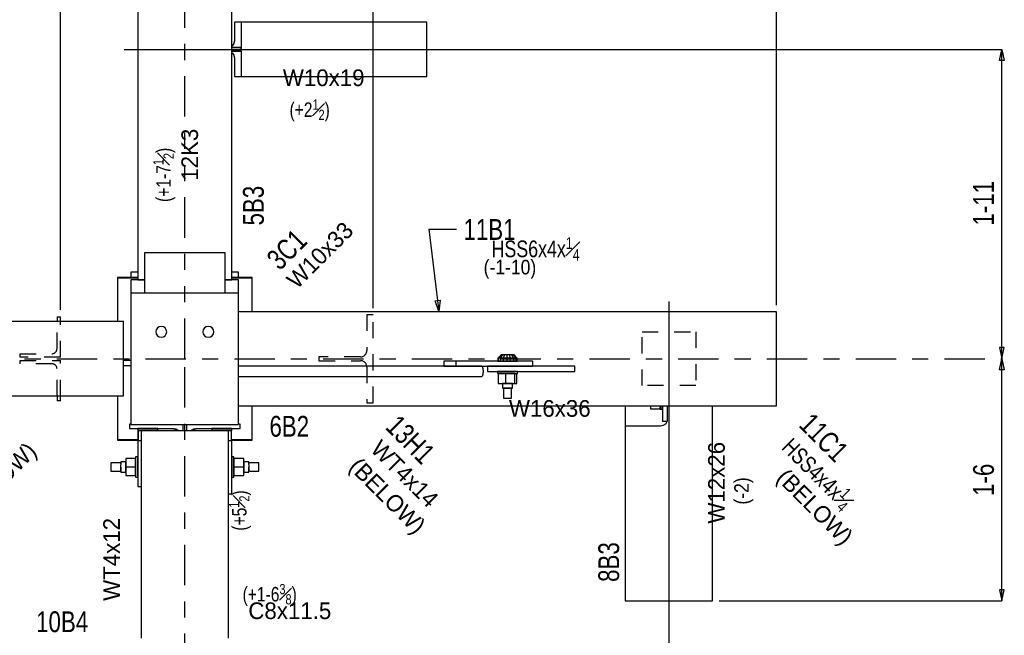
# Model space of a CAD drawing. Header units: inches. Extents: x -17.2 to 17.5, y -11.2 to 11.2.
# Tile 11 of 13: x 4.8 to 10.9, y 1.9 to 5.7. Entities that reach past the tile are written whole.
import ezdxf
from ezdxf.enums import TextEntityAlignment as Align

# ---------------------------------------------------------------- set-up
doc = ezdxf.new("R2010")
doc.units = ezdxf.units.IN
doc.header["$LTSCALE"] = 2.5
doc.header["$MEASUREMENT"] = 0
for name, pattern in [('SDS2_5', [0.04, 0.02, -0.02]), ('SDS2_7', [0.175, 0.1, -0.025, 0.025, -0.025]), ('SDS2_8', [0.2, 0.1, -0.02, 0.02, -0.02, 0.02, -0.02])]:
    doc.linetypes.add(name, pattern=pattern)
doc.layers.add('Layer_0', color=7, linetype='Continuous')
doc.styles.add('MTextWidth', font='txt', dxfattribs={"width": 0.8, "height": 0.2})

msp = doc.modelspace()

# ---------------------------------------------------------------- linework, layer by layer
at = {"color": 1, "linetype": 'Continuous'}
for p, q in [((9.4893, 3.8999), (9.4893, 9.5469)), ((5.0518, 3.8691), (5.0518, 8.4806)), ((6.9893, 3.8811), (6.9893, 8.4806)), ((5.4473, 5.4836), (10.8861, 5.4836)), ((10.8713, 5.4147), (10.8861, 5.4836)), ((10.8861, 3.567), (10.8861, 5.4836)), ((10.8861, 5.4836), (10.9008, 5.4147)), ((10.9008, 5.4147), (10.8713, 5.4147)), ((7.3357, 4.3693), (7.5053, 4.3692)), ((7.3357, 4.3693), (7.3978, 3.8601)), ((7.3748, 3.9267), (7.4041, 3.9303)), ((7.3978, 3.8601), (7.3748, 3.9267)), ((7.4041, 3.9303), (7.3978, 3.8601)), ((8.8226, 3.9211), (8.8226, -1.6859)), ((7.3978, 3.8601), (7.3978, 3.8601)), ((10.9008, 3.6359), (10.8713, 3.6359)), ((10.8713, 3.6359), (10.8861, 3.567)), ((10.8861, 3.567), (10.9008, 3.6359)), ((10.8713, 3.4981), (10.8861, 3.567)), ((10.8861, 3.567), (10.8861, 3.567)), ((10.8861, 2.067), (10.8861, 3.567)), ((10.8861, 3.567), (10.9008, 3.4981)), ((10.8861, 3.567), (10.8861, 3.567)), ((10.9008, 3.4981), (10.8713, 3.4981)), ((10.9008, 2.1359), (10.8713, 2.1359)), ((10.8713, 2.1359), (10.8861, 2.067)), ((10.8861, 2.067), (10.9008, 2.1359)), ((9.1347, 2.067), (10.8861, 2.067))]:
    msp.add_line(p, q, dxfattribs=at)
at = {"color": 2, "linetype": 'Continuous'}
for p, q in [((5.031, 3.8274), (5.0518, 3.8274)), ((5.0518, 3.3066), (5.031, 3.3066))]:
    msp.add_line(p, q, dxfattribs=at)
at = {"color": 1, "linetype": 'SDS2_5'}
for p, q in [((5.031, 3.6295), (5.031, 3.7974)), ((5.0518, 3.5774), (5.0518, 3.7974)), ((6.9893, 3.8395), (6.9505, 3.8395)), ((6.9505, 3.8395), (6.9505, 3.6182)), ((6.9893, 3.2945), (6.9893, 3.8395)), ((4.8018, 3.5774), (4.8018, 3.5982)), ((4.8018, 3.5982), (4.9997, 3.5982)), ((5.0518, 3.5774), (4.8018, 3.5774)), ((4.8018, 3.5357), (4.8018, 3.5566)), ((4.8018, 3.5566), (5.0518, 3.5566)), ((5.0518, 3.3366), (5.0518, 3.5566)), ((6.9112, 3.5788), (6.6535, 3.5788)), ((6.6535, 3.5788), (6.6535, 3.5551)), ((6.6535, 3.5551), (6.9112, 3.5551)), ((4.9997, 3.5357), (4.8018, 3.5357)), ((5.031, 3.3366), (5.031, 3.5045)), ((6.9505, 3.5157), (6.9505, 3.2945)), ((6.9505, 3.2945), (6.9893, 3.2945))]:
    msp.add_line(p, q, dxfattribs=at)
at = {"color": 1, "linetype": 'SDS2_7'}
for p, q in [((-0.4701, 3.567), (10.8861, 3.567)), ((5.8226, -1.6859), (5.8226, 3.5566))]:
    msp.add_line(p, q, dxfattribs=at)
at = {"color": 1, "linetype": 'SDS2_5'}
for centre, radius, start, end in [((4.9997, 3.6295), 0.0312, 270, 0), ((6.9112, 3.6182), 0.0394, 270, 0), ((6.9112, 3.5157), 0.0394, 0, 90), ((4.9997, 3.5045), 0.0312, 0, 90)]:
    msp.add_arc(centre, radius, start, end, dxfattribs=at)
at = {"layer": 'Layer_0', "color": 2, "linetype": 'Continuous'}
for p, q in [((5.5314, 7.2336), (5.5314, 4.0566)), ((6.1139, 4.0566), (6.1139, 7.2336)), ((6.1716, 5.6511), (6.1299, 5.6511)), ((6.1299, 5.6511), (6.1299, 5.5393)), ((7.3226, 5.6511), (6.1716, 5.6511)), ((6.1716, 5.6511), (6.1716, 5.5358)), ((7.3226, 5.3161), (7.3226, 5.6511)), ((6.1177, 5.5063), (6.1139, 5.5038)), ((6.1299, 5.4941), (6.1139, 5.4941)), ((6.1139, 5.4941), (6.1716, 5.4941)), ((6.1183, 5.5073), (6.1177, 5.5063)), ((6.1267, 5.5199), (6.1183, 5.5073)), ((6.1272, 5.522), (6.1267, 5.5199)), ((6.1299, 5.5358), (6.1272, 5.522)), ((6.1299, 5.5393), (6.1299, 5.5358)), ((6.1459, 5.4941), (6.1299, 5.4941)), ((6.1594, 5.4941), (6.1459, 5.4941)), ((6.1684, 5.4941), (6.1594, 5.4941)), ((6.1716, 5.4941), (6.1684, 5.4941)), ((6.1716, 5.5358), (6.1716, 5.4315)), ((6.1716, 5.4732), (6.1716, 5.4941)), ((6.1139, 5.4732), (6.1299, 5.4732)), ((6.1716, 5.4732), (6.1139, 5.4732)), ((6.1139, 5.4635), (6.1177, 5.4609)), ((6.1177, 5.4609), (6.1183, 5.46)), ((6.1183, 5.46), (6.1267, 5.4474)), ((6.1267, 5.4474), (6.1272, 5.4453)), ((6.1272, 5.4453), (6.1299, 5.4315)), ((6.1299, 5.4732), (6.1459, 5.4732)), ((6.1299, 5.4315), (6.1299, 5.428)), ((6.1459, 5.4732), (6.1594, 5.4732)), ((6.1594, 5.4732), (6.1684, 5.4732)), ((6.1684, 5.4732), (6.1716, 5.4732)), ((6.1716, 5.4315), (6.1716, 5.3161)), ((6.1299, 5.428), (6.1299, 5.3161)), ((6.1299, 5.3161), (6.1716, 5.3161)), ((6.1716, 5.3161), (7.3226, 5.3161)), ((6.0726, 4.2224), (5.5726, 4.2224)), ((5.5726, 4.2224), (5.5726, 3.9732)), ((6.0726, 3.9732), (6.0726, 4.2224)), ((5.5314, 4.1024), (5.4893, 4.1024)), ((5.4893, 4.1024), (5.4893, 4.0711)), ((6.156, 4.1024), (6.1139, 4.1024)), ((6.156, 4.0711), (6.156, 4.1024)), ((5.5314, 4.0711), (5.406, 4.0711)), ((5.406, 4.0711), (5.406, 4.067)), ((5.531, 4.067), (5.406, 4.067)), ((5.406, 4.067), (5.406, 3.7974)), ((5.4893, 4.0711), (5.5314, 4.0711)), ((5.5726, 4.0557), (5.4893, 4.0557)), ((5.4893, 4.0557), (5.4893, 3.9732)), ((5.5314, 4.0566), (5.5726, 4.0566)), ((6.0726, 4.0566), (6.1139, 4.0566)), ((6.156, 4.0557), (6.0726, 4.0557)), ((6.1139, 4.0711), (6.156, 4.0711)), ((6.2393, 4.0711), (6.1139, 4.0711)), ((6.2393, 4.067), (6.1143, 4.067)), ((6.156, 3.9732), (6.156, 4.0557)), ((6.2393, 4.067), (6.2393, 4.0711)), ((6.2393, 3.8582), (6.2393, 4.067)), ((6.156, 3.9732), (5.4893, 3.9732)), ((5.4893, 3.9732), (5.4893, 3.1607)), ((6.156, 3.1607), (6.156, 3.9732)), ((9.4893, 3.8582), (6.156, 3.8582)), ((9.4893, 3.5808), (9.4893, 3.8582)), ((5.4424, 3.7974), (2.156, 3.7974)), ((5.031, 3.8274), (5.031, 3.7974)), ((5.0518, 3.7974), (5.0518, 3.8274)), ((5.4424, 3.3366), (5.4424, 3.7974)), ((5.4893, 3.5555), (5.4424, 3.5555)), ((7.502, 3.5513), (7.4274, 3.5513)), ((7.4274, 3.5513), (7.4274, 3.5201)), ((7.9792, 3.5513), (7.502, 3.5513)), ((7.502, 3.5513), (7.502, 3.5201)), ((7.9792, 3.5201), (7.9792, 3.5513)), ((9.4893, 3.4822), (9.4893, 3.5808)), ((5.4424, 3.5243), (5.4893, 3.5243)), ((7.6635, 3.5201), (6.156, 3.5201)), ((7.4274, 3.5201), (7.502, 3.5201)), ((7.502, 3.5201), (7.9792, 3.5201)), ((7.6655, 3.5194), (7.6635, 3.5201)), ((7.6673, 3.5174), (7.6655, 3.5194)), ((7.669, 3.5141), (7.6673, 3.5174)), ((7.6705, 3.5098), (7.669, 3.5141)), ((7.6716, 3.5045), (7.6705, 3.5098)), ((7.6724, 3.4985), (7.6716, 3.5045)), ((7.6716, 3.4732), (7.6724, 3.4792)), ((7.6728, 3.4921), (7.6724, 3.4985)), ((7.6724, 3.4792), (7.6728, 3.4856)), ((7.6728, 3.4856), (7.6728, 3.4921)), ((7.6976, 3.5201), (7.6976, 3.4888)), ((8.2393, 3.5201), (7.6976, 3.5201)), ((7.6976, 3.4888), (8.2393, 3.4888)), ((8.2393, 3.4888), (8.2393, 3.5201)), ((9.4893, 3.2757), (9.4893, 3.4822)), ((6.156, 3.4576), (7.6635, 3.4576)), ((7.6635, 3.4576), (7.6655, 3.4583)), ((7.6655, 3.4583), (7.6673, 3.4603)), ((7.6673, 3.4603), (7.669, 3.4636)), ((7.669, 3.4636), (7.6705, 3.4679)), ((7.6705, 3.4679), (7.6716, 3.4732)), ((2.156, 3.3366), (5.4424, 3.3366)), ((5.031, 3.3366), (5.031, 3.3066)), ((5.0518, 3.3066), (5.0518, 3.3366)), ((5.406, 3.3366), (5.406, 3.1288)), ((6.156, 3.2757), (9.4893, 3.2757)), ((6.2393, 3.1288), (6.2393, 3.2757)), ((8.5522, 3.2757), (8.5522, 3.1503)), ((8.7818, 3.2757), (8.7818, 3.1797)), ((8.813, 3.1797), (8.813, 3.2757)), ((9.093, 2.067), (9.093, 3.2757)), ((8.7818, 3.1797), (8.813, 3.1797)), ((8.8098, 3.176), (8.8007, 3.1625)), ((8.8105, 3.1797), (8.8098, 3.176)), ((5.406, 3.1288), (5.406, 3.067)), ((5.4893, 3.1616), (5.4791, 3.1616)), ((5.4791, 3.1616), (5.4791, 3.1355)), ((5.4791, 3.1355), (5.7551, 3.1355)), ((5.4793, 3.1355), (5.4793, 3.1347)), ((5.4793, 3.1347), (5.531, 3.1347)), ((5.4893, 3.1607), (6.156, 3.1607)), ((5.531, 3.1215), (5.531, 2.7761)), ((6.0935, 3.1199), (5.5518, 3.1199)), ((5.5518, 3.1199), (5.5518, 1.8366)), ((5.656, 3.1347), (5.7449, 3.1347)), ((5.7449, 3.1347), (5.7609, 3.1315)), ((5.7551, 3.1355), (5.7671, 3.1331)), ((5.7609, 3.1315), (5.7744, 3.1225)), ((5.7671, 3.1331), (5.7772, 3.1264)), ((5.7744, 3.1225), (5.7761, 3.1199)), ((5.7772, 3.1264), (5.7815, 3.1199)), ((5.8124, 3.1199), (5.8124, 3.1607)), ((5.8126, 3.1607), (5.8124, 3.1607)), ((5.8328, 3.1607), (5.8328, 3.1199)), ((5.8637, 3.1199), (5.868, 3.1264)), ((5.868, 3.1264), (5.8782, 3.1331)), ((5.8696, 3.1199), (5.8713, 3.1225)), ((5.8713, 3.1225), (5.8848, 3.1315)), ((5.8782, 3.1331), (5.8901, 3.1355)), ((5.8848, 3.1315), (5.9007, 3.1347)), ((5.8901, 3.1355), (6.1662, 3.1355)), ((5.9007, 3.1347), (5.9893, 3.1347)), ((6.0935, 1.8366), (6.0935, 3.1199)), ((6.1143, 3.1347), (6.1664, 3.1347)), ((6.1662, 3.1616), (6.156, 3.1616)), ((6.1662, 3.1355), (6.1662, 3.1616)), ((6.1664, 3.1607), (6.1662, 3.1607)), ((6.2393, 3.067), (6.2393, 3.1288)), ((8.7713, 3.1503), (8.5522, 3.1503)), ((8.5522, 3.1503), (8.5522, 2.067)), ((8.7872, 3.1535), (8.7713, 3.1503)), ((8.8007, 3.1625), (8.7872, 3.1535)), ((5.406, 3.067), (5.406, 3.0628)), ((5.406, 3.067), (5.531, 3.067)), ((5.406, 3.0628), (5.531, 3.0628)), ((6.1119, 3.067), (6.2393, 3.067)), ((6.1143, 3.0628), (6.1119, 3.0628)), ((6.1119, 3.0628), (6.2393, 3.0628)), ((6.1143, 2.7295), (6.1143, 3.0628)), ((6.2393, 3.0628), (6.2393, 3.067)), ((5.531, 2.7761), (5.5518, 2.7761)), ((6.0935, 2.7295), (6.1143, 2.7295)), ((8.5522, 2.067), (9.093, 2.067))]:
    msp.add_line(p, q, dxfattribs=at)
at = {"layer": 'Layer_0', "color": 1, "linetype": 'SDS2_8'}
msp.add_line((5.8226, 3.567), (5.8226, 6.067), dxfattribs=at)
at = {"layer": 'Layer_0', "color": 1, "linetype": 'Continuous'}
for p, q in [((5.5314, 4.1156), (5.531, 4.1156)), ((5.531, 4.1156), (5.531, 4.1026)), ((5.531, 4.1026), (5.5314, 4.1026)), ((6.1143, 4.1156), (6.1139, 4.1156)), ((6.1139, 4.1026), (6.1143, 4.1026)), ((6.1143, 4.1026), (6.1143, 4.1156)), ((5.5314, 4.0689), (5.531, 4.0689)), ((5.531, 4.0689), (5.531, 4.0559)), ((5.531, 4.0559), (5.5357, 4.0559)), ((5.5357, 4.0559), (5.5493, 4.0559)), ((5.5493, 4.0559), (5.5695, 4.0559)), ((5.5664, 4.0559), (5.5622, 4.0559)), ((5.5622, 4.0559), (5.5622, 4.0557)), ((5.5695, 4.0559), (5.5726, 4.0559)), ((6.0726, 4.0559), (6.0757, 4.0559)), ((6.0757, 4.0559), (6.096, 4.0559)), ((6.083, 4.0559), (6.0788, 4.0559)), ((6.083, 4.0557), (6.083, 4.0559)), ((6.096, 4.0559), (6.1095, 4.0559)), ((6.1095, 4.0559), (6.1143, 4.0559)), ((6.1143, 4.0689), (6.1139, 4.0689)), ((6.1143, 4.0559), (6.1143, 4.0689)), ((7.7827, 3.5906), (7.7627, 3.571)), ((7.7627, 3.571), (7.7627, 3.5515)), ((7.7652, 3.571), (7.7627, 3.571)), ((7.7627, 3.5515), (7.7652, 3.5515)), ((7.7844, 3.5906), (7.7652, 3.571)), ((7.7652, 3.571), (7.7652, 3.5515)), ((7.7765, 3.571), (7.7652, 3.571)), ((7.7652, 3.5515), (7.7765, 3.5515)), ((7.7918, 3.5906), (7.7765, 3.571)), ((7.7765, 3.571), (7.7765, 3.5515)), ((7.7947, 3.571), (7.7765, 3.571)), ((7.7765, 3.5515), (7.7947, 3.5515)), ((7.7844, 3.5906), (7.7827, 3.5906)), ((7.7918, 3.5906), (7.7844, 3.5906)), ((7.804, 3.5906), (7.7918, 3.5906)), ((7.7928, 3.5515), (7.7921, 3.5515)), ((7.8014, 3.5515), (7.7928, 3.5515)), ((7.804, 3.5906), (7.7947, 3.571)), ((7.7947, 3.571), (7.7947, 3.5515)), ((7.8172, 3.571), (7.7947, 3.571)), ((7.7947, 3.5515), (7.8172, 3.5515)), ((7.8158, 3.5515), (7.8014, 3.5515)), ((7.819, 3.5906), (7.804, 3.5906)), ((7.8319, 3.5515), (7.8158, 3.5515)), ((7.819, 3.5906), (7.8172, 3.571)), ((7.8172, 3.571), (7.8172, 3.5515)), ((7.8406, 3.571), (7.8172, 3.571)), ((7.8172, 3.5515), (7.8406, 3.5515)), ((7.8346, 3.5906), (7.819, 3.5906)), ((7.8456, 3.5515), (7.8319, 3.5515)), ((7.8406, 3.571), (7.8346, 3.5906)), ((7.8483, 3.5906), (7.8346, 3.5906)), ((7.8406, 3.5515), (7.8406, 3.571)), ((7.8612, 3.571), (7.8406, 3.571)), ((7.8406, 3.5515), (7.8612, 3.5515)), ((7.8531, 3.5515), (7.8456, 3.5515)), ((7.8612, 3.571), (7.8483, 3.5906)), ((7.8581, 3.5906), (7.8483, 3.5906)), ((7.8531, 3.5513), (7.8531, 3.5515)), ((7.8759, 3.571), (7.8581, 3.5906)), ((7.8626, 3.5906), (7.8581, 3.5906)), ((7.8612, 3.5515), (7.8612, 3.571)), ((7.8759, 3.571), (7.8612, 3.571)), ((7.8612, 3.5515), (7.8759, 3.5515)), ((7.8825, 3.571), (7.8626, 3.5906)), ((7.8759, 3.5515), (7.8759, 3.571)), ((7.8825, 3.571), (7.8759, 3.571)), ((7.8759, 3.5515), (7.8825, 3.5515)), ((7.8825, 3.5515), (7.8825, 3.571)), ((7.7604, 3.4887), (7.7604, 3.4757)), ((7.763, 3.4887), (7.7604, 3.4887)), ((7.7746, 3.4887), (7.763, 3.4887)), ((7.7936, 3.4887), (7.7746, 3.4887)), ((7.7921, 3.4888), (7.7921, 3.4887)), ((7.7928, 3.4887), (7.8014, 3.4887)), ((7.817, 3.4887), (7.7936, 3.4887)), ((7.8014, 3.4887), (7.8158, 3.4887)), ((7.8158, 3.4887), (7.8319, 3.4887)), ((7.8413, 3.4887), (7.817, 3.4887)), ((7.8319, 3.4887), (7.8456, 3.4887)), ((7.8627, 3.4887), (7.8413, 3.4887)), ((7.8456, 3.4887), (7.8531, 3.4887)), ((7.8531, 3.4887), (7.8531, 3.4888)), ((7.878, 3.4887), (7.8627, 3.4887)), ((7.8849, 3.4887), (7.878, 3.4887)), ((7.8849, 3.4757), (7.8849, 3.4887)), ((7.7604, 3.4757), (7.763, 3.4757)), ((7.763, 3.4757), (7.7746, 3.4757)), ((7.7652, 3.4757), (7.7652, 3.4145)), ((7.8095, 3.4757), (7.7652, 3.4757)), ((7.7746, 3.4757), (7.7936, 3.4757)), ((7.7936, 3.4757), (7.817, 3.4757)), ((7.8095, 3.4757), (7.8095, 3.4145)), ((7.8669, 3.4757), (7.8095, 3.4757)), ((7.817, 3.4757), (7.8413, 3.4757)), ((7.8413, 3.4757), (7.8627, 3.4757)), ((7.8627, 3.4757), (7.878, 3.4757)), ((7.8669, 3.4145), (7.8669, 3.4757)), ((7.878, 3.4757), (7.8849, 3.4757)), ((7.88, 3.4145), (7.88, 3.4757)), ((7.7652, 3.4145), (7.8095, 3.4145)), ((7.7921, 3.4145), (7.7921, 3.3847)), ((7.7928, 3.4145), (7.7921, 3.4145)), ((7.7921, 3.3847), (7.7928, 3.3847)), ((7.8014, 3.4145), (7.7928, 3.4145)), ((7.7928, 3.3847), (7.8014, 3.3847)), ((7.7972, 3.3847), (7.7972, 3.3222)), ((7.7978, 3.3847), (7.7972, 3.3847)), ((7.805, 3.3847), (7.7978, 3.3847)), ((7.8158, 3.4145), (7.8014, 3.4145)), ((7.8014, 3.3847), (7.8158, 3.3847)), ((7.8169, 3.3847), (7.805, 3.3847)), ((7.8095, 3.4145), (7.8669, 3.4145)), ((7.8319, 3.4145), (7.8158, 3.4145)), ((7.8158, 3.3847), (7.8319, 3.3847)), ((7.8304, 3.3847), (7.8169, 3.3847)), ((7.8418, 3.3847), (7.8304, 3.3847)), ((7.8456, 3.4145), (7.8319, 3.4145)), ((7.8319, 3.3847), (7.8456, 3.3847)), ((7.848, 3.3847), (7.8418, 3.3847)), ((7.8531, 3.4145), (7.8456, 3.4145)), ((7.8456, 3.3847), (7.8531, 3.3847)), ((7.848, 3.3222), (7.848, 3.3847)), ((7.8531, 3.3847), (7.8531, 3.4145)), ((7.8669, 3.4145), (7.88, 3.4145)), ((7.7972, 3.3222), (7.7978, 3.3222)), ((7.7978, 3.3222), (7.805, 3.3222)), ((7.805, 3.3222), (7.8169, 3.3222)), ((7.8169, 3.3222), (7.8304, 3.3222)), ((7.8304, 3.3222), (7.8418, 3.3222)), ((7.8418, 3.3222), (7.848, 3.3222)), ((8.7074, 3.2757), (8.7074, 3.2568)), ((8.7074, 3.2568), (8.7686, 3.2568)), ((8.7686, 3.2757), (8.7686, 3.2728)), ((8.7686, 3.2568), (8.7686, 3.2757)), ((8.7686, 3.2728), (8.7686, 3.2592)), ((8.7686, 3.2592), (8.7686, 3.2545)), ((8.7686, 3.2545), (8.7816, 3.2545)), ((8.7816, 3.2728), (8.7816, 3.2757)), ((8.7816, 3.2592), (8.7816, 3.2728)), ((8.7816, 3.2545), (8.7816, 3.2592)), ((5.531, 3.1353), (5.531, 3.1223)), ((5.5357, 3.1353), (5.531, 3.1353)), ((5.531, 3.1223), (5.5357, 3.1223)), ((5.531, 3.1223), (5.531, 3.1215)), ((5.531, 3.1215), (5.5333, 3.1215)), ((5.5634, 3.1223), (5.5333, 3.1223)), ((5.5333, 3.1223), (5.5333, 3.0611)), ((5.5493, 3.1353), (5.5357, 3.1353)), ((5.5357, 3.1223), (5.5493, 3.1223)), ((5.5695, 3.1353), (5.5493, 3.1353)), ((5.5493, 3.1223), (5.5695, 3.1223)), ((5.5622, 3.1355), (5.5622, 3.1353)), ((5.5622, 3.1353), (5.5664, 3.1353)), ((5.6235, 3.1223), (5.5634, 3.1223)), ((5.5634, 3.1223), (5.5634, 3.1199)), ((5.5664, 3.1353), (5.5778, 3.1353)), ((5.5935, 3.1353), (5.5695, 3.1353)), ((5.5695, 3.1223), (5.5935, 3.1223)), ((5.5778, 3.1353), (5.5935, 3.1353)), ((5.6174, 3.1353), (5.5935, 3.1353)), ((5.5935, 3.1353), (5.6091, 3.1353)), ((5.5935, 3.1223), (5.6174, 3.1223)), ((5.6091, 3.1353), (5.6205, 3.1353)), ((5.6376, 3.1353), (5.6174, 3.1353)), ((5.6174, 3.1223), (5.6376, 3.1223)), ((5.6205, 3.1353), (5.6247, 3.1353)), ((5.6235, 3.1199), (5.6235, 3.1223)), ((5.6536, 3.1223), (5.6235, 3.1223)), ((5.6247, 3.1353), (5.6247, 3.1355)), ((5.6512, 3.1353), (5.6376, 3.1353)), ((5.6376, 3.1223), (5.6512, 3.1223)), ((5.656, 3.1353), (5.6512, 3.1353)), ((5.6512, 3.1223), (5.656, 3.1223)), ((5.6536, 3.1199), (5.6536, 3.1223)), ((5.6536, 3.1215), (5.656, 3.1215)), ((5.656, 3.1223), (5.656, 3.1353)), ((5.9893, 3.1353), (5.9893, 3.1223)), ((5.994, 3.1353), (5.9893, 3.1353)), ((5.9893, 3.1223), (5.994, 3.1223)), ((5.9893, 3.1215), (5.9916, 3.1215)), ((6.0217, 3.1223), (5.9916, 3.1223)), ((5.9916, 3.1223), (5.9916, 3.1199)), ((6.0076, 3.1353), (5.994, 3.1353)), ((5.994, 3.1223), (6.0076, 3.1223)), ((6.0279, 3.1353), (6.0076, 3.1353)), ((6.0076, 3.1223), (6.0279, 3.1223)), ((6.0205, 3.1355), (6.0205, 3.1353)), ((6.0205, 3.1353), (6.0247, 3.1353)), ((6.0819, 3.1223), (6.0217, 3.1223)), ((6.0217, 3.1223), (6.0217, 3.1199)), ((6.0247, 3.1353), (6.0362, 3.1353)), ((6.0518, 3.1353), (6.0279, 3.1353)), ((6.0279, 3.1223), (6.0518, 3.1223)), ((6.0362, 3.1353), (6.0518, 3.1353)), ((6.0757, 3.1353), (6.0518, 3.1353)), ((6.0518, 3.1353), (6.0674, 3.1353)), ((6.0518, 3.1223), (6.0757, 3.1223)), ((6.0674, 3.1353), (6.0788, 3.1353)), ((6.096, 3.1353), (6.0757, 3.1353)), ((6.0757, 3.1223), (6.096, 3.1223)), ((6.0788, 3.1353), (6.083, 3.1353)), ((6.0819, 3.1199), (6.0819, 3.1223)), ((6.1119, 3.1223), (6.0819, 3.1223)), ((6.083, 3.1353), (6.083, 3.1355)), ((6.1095, 3.1353), (6.096, 3.1353)), ((6.096, 3.1223), (6.1095, 3.1223)), ((6.1143, 3.1353), (6.1095, 3.1353)), ((6.1095, 3.1223), (6.1143, 3.1223)), ((6.1119, 3.0611), (6.1119, 3.1223)), ((6.1119, 3.1215), (6.1143, 3.1215)), ((6.1143, 3.1223), (6.1143, 3.1353)), ((6.1143, 3.1215), (6.1143, 3.1223)), ((5.5333, 3.0611), (5.5518, 3.0611)), ((5.5333, 3.0611), (5.5333, 3.0603)), ((6.0935, 3.0611), (6.1119, 3.0611)), ((6.1119, 3.0603), (6.1119, 3.0611)), ((5.5178, 2.9482), (5.4566, 2.9482)), ((5.4566, 2.9482), (5.4566, 2.8961)), ((5.5308, 2.9586), (5.5178, 2.9586)), ((5.5178, 2.9586), (5.5178, 2.9539)), ((5.5178, 2.9539), (5.5178, 2.9403)), ((5.5178, 2.8961), (5.5178, 2.9482)), ((5.5178, 2.9403), (5.5178, 2.9201)), ((5.5308, 2.9539), (5.5308, 2.9586)), ((5.5308, 2.9403), (5.5308, 2.9539)), ((5.5308, 2.9201), (5.5308, 2.9403)), ((6.1275, 2.9586), (6.1145, 2.9586)), ((6.1145, 2.9586), (6.1145, 2.9539)), ((6.1145, 2.9539), (6.1145, 2.9403)), ((6.1145, 2.9403), (6.1145, 2.9201)), ((6.1275, 2.9539), (6.1275, 2.9586)), ((6.1275, 2.9403), (6.1275, 2.9539)), ((6.1887, 2.9482), (6.1275, 2.9482)), ((6.1275, 2.9482), (6.1275, 2.8961)), ((6.1275, 2.9201), (6.1275, 2.9403)), ((6.1887, 2.8961), (6.1887, 2.9482)), ((5.4268, 2.9222), (5.3643, 2.9222)), ((5.3643, 2.9222), (5.3643, 2.9187)), ((5.3643, 2.9187), (5.3643, 2.9092)), ((5.3643, 2.9092), (5.3643, 2.8961)), ((5.3643, 2.8961), (5.3643, 2.8831)), ((5.3643, 2.8831), (5.3643, 2.8736)), ((5.3643, 2.8736), (5.3643, 2.8701)), ((5.3643, 2.8701), (5.4268, 2.8701)), ((5.4566, 2.9274), (5.4268, 2.9274)), ((5.4268, 2.9274), (5.4268, 2.9232)), ((5.4268, 2.9232), (5.4268, 2.9118)), ((5.4268, 2.9187), (5.4268, 2.9222)), ((5.4268, 2.8961), (5.4268, 2.9092)), ((5.4268, 2.8831), (5.4268, 2.8961)), ((5.4268, 2.8961), (5.4268, 2.8805)), ((5.4268, 2.8736), (5.4268, 2.8831)), ((5.4268, 2.8805), (5.4268, 2.8691)), ((5.4268, 2.8701), (5.4268, 2.8736)), ((5.4268, 2.8691), (5.4268, 2.8649)), ((5.4566, 2.9232), (5.4566, 2.9274)), ((5.4566, 2.9118), (5.4566, 2.9232)), ((5.4566, 2.8961), (5.4566, 2.9118)), ((5.4566, 2.8805), (5.4566, 2.8961)), ((5.5178, 2.8961), (5.4566, 2.8961)), ((5.4566, 2.8961), (5.4566, 2.8441)), ((5.4566, 2.8691), (5.4566, 2.8805)), ((5.4566, 2.8649), (5.4566, 2.8691)), ((5.5178, 2.9201), (5.5178, 2.8961)), ((5.5178, 2.8961), (5.5178, 2.8722)), ((5.5178, 2.8441), (5.5178, 2.8961)), ((5.5178, 2.8722), (5.5178, 2.8519)), ((5.531, 2.9274), (5.5308, 2.9274)), ((5.5308, 2.9274), (5.5308, 2.9232)), ((5.5308, 2.9232), (5.5308, 2.9118)), ((5.5308, 2.8961), (5.5308, 2.9201)), ((5.5308, 2.9118), (5.5308, 2.8961)), ((5.5308, 2.8722), (5.5308, 2.8961)), ((5.5308, 2.8961), (5.5308, 2.8805)), ((5.5308, 2.8805), (5.5308, 2.8691)), ((5.5308, 2.8519), (5.5308, 2.8722)), ((5.5308, 2.8691), (5.5308, 2.8649)), ((6.1145, 2.9274), (6.1143, 2.9274)), ((6.1145, 2.9232), (6.1145, 2.9274)), ((6.1145, 2.9118), (6.1145, 2.9232)), ((6.1145, 2.9201), (6.1145, 2.8961)), ((6.1145, 2.8961), (6.1145, 2.9118)), ((6.1145, 2.8961), (6.1145, 2.8722)), ((6.1145, 2.8805), (6.1145, 2.8961)), ((6.1145, 2.8691), (6.1145, 2.8805)), ((6.1145, 2.8722), (6.1145, 2.8519)), ((6.1145, 2.8649), (6.1145, 2.8691)), ((6.1275, 2.8961), (6.1275, 2.9201)), ((6.1275, 2.8722), (6.1275, 2.8961)), ((6.1887, 2.8961), (6.1275, 2.8961)), ((6.1275, 2.8961), (6.1275, 2.8441)), ((6.1275, 2.8519), (6.1275, 2.8722)), ((6.2185, 2.9274), (6.1887, 2.9274)), ((6.1887, 2.9274), (6.1887, 2.9232)), ((6.1887, 2.9232), (6.1887, 2.9118)), ((6.1887, 2.9118), (6.1887, 2.8961)), ((6.1887, 2.8961), (6.1887, 2.8805)), ((6.1887, 2.8441), (6.1887, 2.8961)), ((6.1887, 2.8805), (6.1887, 2.8691)), ((6.1887, 2.8691), (6.1887, 2.8649)), ((6.2185, 2.9232), (6.2185, 2.9274)), ((6.2185, 2.9118), (6.2185, 2.9232)), ((6.281, 2.9222), (6.2185, 2.9222)), ((6.2185, 2.9222), (6.2185, 2.9187)), ((6.2185, 2.9092), (6.2185, 2.8961)), ((6.2185, 2.8961), (6.2185, 2.8831)), ((6.2185, 2.8805), (6.2185, 2.8961)), ((6.2185, 2.8831), (6.2185, 2.8736)), ((6.2185, 2.8691), (6.2185, 2.8805)), ((6.2185, 2.8736), (6.2185, 2.8701)), ((6.2185, 2.8701), (6.281, 2.8701)), ((6.2185, 2.8649), (6.2185, 2.8691)), ((6.281, 2.9187), (6.281, 2.9222)), ((6.281, 2.9092), (6.281, 2.9187)), ((6.281, 2.8961), (6.281, 2.9092)), ((6.281, 2.8831), (6.281, 2.8961)), ((6.281, 2.8736), (6.281, 2.8831)), ((6.281, 2.8701), (6.281, 2.8736)), ((5.4268, 2.8649), (5.4566, 2.8649)), ((5.4566, 2.8441), (5.5178, 2.8441)), ((5.5178, 2.8519), (5.5178, 2.8384)), ((5.5178, 2.8384), (5.5178, 2.8336)), ((5.5178, 2.8336), (5.5308, 2.8336)), ((5.5308, 2.8649), (5.531, 2.8649)), ((5.5308, 2.8384), (5.5308, 2.8519)), ((5.5308, 2.8336), (5.5308, 2.8384)), ((6.1143, 2.8649), (6.1145, 2.8649)), ((6.1145, 2.8519), (6.1145, 2.8384)), ((6.1145, 2.8384), (6.1145, 2.8336)), ((6.1145, 2.8336), (6.1275, 2.8336)), ((6.1275, 2.8384), (6.1275, 2.8519)), ((6.1275, 2.8441), (6.1887, 2.8441)), ((6.1275, 2.8336), (6.1275, 2.8384)), ((6.1887, 2.8649), (6.2185, 2.8649))]:
    msp.add_line(p, q, dxfattribs=at)
at = {"layer": 'Layer_0', "color": 1, "linetype": 'SDS2_5'}
for p, q in [((8.656, 3.4003), (8.656, 3.7336)), ((8.656, 3.7336), (8.9893, 3.7336)), ((8.9893, 3.7336), (8.9893, 3.4003)), ((8.9893, 3.4003), (8.656, 3.4003))]:
    msp.add_line(p, q, dxfattribs=at)
at = {"layer": 'Layer_0', "color": 3, "linetype": 'Continuous'}
for points in [[(5.7081, 3.7466), (5.7007, 3.7576), (5.6897, 3.7649), (5.6768, 3.7675), (5.6638, 3.7649), (5.6528, 3.7576), (5.6455, 3.7466), (5.6429, 3.7336), (5.6455, 3.7207), (5.6528, 3.7097), (5.6638, 3.7024), (5.6768, 3.6998), (5.6897, 3.7024), (5.7007, 3.7097), (5.7081, 3.7207), (5.7106, 3.7336), (5.7081, 3.7466)], [(5.9997, 3.7466), (5.9924, 3.7576), (5.9814, 3.7649), (5.9685, 3.7675), (5.9555, 3.7649), (5.9445, 3.7576), (5.9372, 3.7466), (5.9346, 3.7336), (5.9372, 3.7207), (5.9445, 3.7097), (5.9555, 3.7024), (5.9685, 3.6998), (5.9814, 3.7024), (5.9924, 3.7097), (5.9997, 3.7207), (6.0023, 3.7336), (5.9997, 3.7466)]]:
    msp.add_lwpolyline(points, close=True, dxfattribs=at)

# ---------------------------------------------------------------- texts
at = {"color": 2, "linetype": 'Continuous', "width": 0.8}
for s, p in [('1-11', (10.8364, 4.5301)), ('1-6', (10.8364, 2.817))]:
    msp.add_text(s, height=0.12902, rotation=90, dxfattribs=at).set_placement(p, align=Align.CENTER)
at = {"color": 1, "linetype": 'Continuous'}
msp.add_text('(BELOW)', height=0.10322, rotation=45, dxfattribs=at).set_placement((4.9127, 2.9852), align=Align.RIGHT)
msp.add_text('(BELOW)', height=0.10322, rotation=-45, dxfattribs=at).set_placement((6.8334, 2.8904))
msp.add_text('(BELOW)', height=0.10322, rotation=-45, dxfattribs=at).set_placement((9.6908, 2.6134), align=Align.CENTER)
at = {"layer": 'Layer_0', "color": 1, "linetype": 'Continuous'}
for s, p in [('W10x19', (6.6834, 5.3593)), ('W16x36', (8.0844, 3.3109)), ('C8x11.5', (6.4733, 2.0577))]:
    msp.add_text(s, height=0.10322, dxfattribs=at).set_placement(p, align=Align.TOP_CENTER)
for s, p in [('12K3', (5.8015, 4.8309)), ('W12x26', (9.0655, 2.7988)), ('WT4x12', (5.3173, 2.3239))]:
    msp.add_text(s, height=0.10322, rotation=90, dxfattribs=at).set_placement(p, align=Align.TOP_CENTER)
at = {"layer": 'Layer_0', "color": 2, "linetype": 'Continuous', "width": 0.8}
for s, rotation, p in [('5B3', 90, (6.3122, 4.3927)), ('3C1', 45, (6.4109, 4.1085)), ('13H1', -45, (7.0587, 3.1375)), ('11C1', -45, (9.6209, 3.1506)), ('8B3', 90, (8.514, 2.1847))]:
    msp.add_text(s, height=0.12902, rotation=rotation, dxfattribs=at).set_placement(p)
at = {"layer": 'Layer_0', "color": 1, "linetype": 'Continuous'}
for s, rotation, p in [('W10x33', 45, (6.5176, 3.9934)), ('WT4x14', -45, (6.9671, 2.9995))]:
    msp.add_text(s, height=0.10322, rotation=rotation, dxfattribs=at).set_placement(p)
at = {"layer": 'Layer_0', "color": 2, "linetype": 'Continuous', "width": 0.8}
for s, p in [('11B1', (7.5498, 4.3035)), ('6B2', (6.3473, 3.0842)), ('10B4', (4.9016, 1.8733))]:
    msp.add_text(s, height=0.12902, dxfattribs=at).set_placement(p)
at = {"layer": 'Layer_0', "color": 1, "linetype": 'Continuous', "width": 0.9}
msp.add_text('(-1-10)', height=0.09032, dxfattribs=at).set_placement((7.6742, 4.1799), align=Align.TOP_LEFT)
msp.add_text('(-2)', height=0.09032, rotation=90, dxfattribs=at).set_placement((9.2274, 2.6635), align=Align.TOP_LEFT)
at = {"layer": 'Layer_0', "color": 1, "linetype": 'Continuous', "style": 'MTextWidth'}
for s, insert, char_height, attachment_point in [('\\A1;(+2{\\H0.70x;\\S1#2;})', (6.4716, 5.1732), 0.090316, 1), ('\\A1;HSS6x4x{\\H0.70x;\\S1#4;}', (7.9966, 4.3198), 0.103218, 2), ('\\A1;(+1-6{\\H0.70x;\\S3#8;})', (6.1808, 2.1716), 0.090316, 1)]:
    msp.add_mtext(s, dxfattribs=dict(at, insert=insert, char_height=char_height, attachment_point=attachment_point))
for s, insert, char_height, attachment_point, rotation in [('\\A1;(+1-7{\\H0.70x;\\S1#2;})', (5.6275, 4.5382), 0.090316, 1, 90), ('\\A1;HSS4x4x{\\H0.70x;\\S1#4;}', (9.4999, 2.9966), 0.103218, 7, 315), ('\\A1;(+5{\\H0.70x;\\S1#2;})', (6.0969, 2.7517), 0.090316, 3, 90)]:
    msp.add_mtext(s, dxfattribs=dict(at, insert=insert, char_height=char_height, attachment_point=attachment_point, rotation=rotation))

doc.saveas('drawing.dxf')
